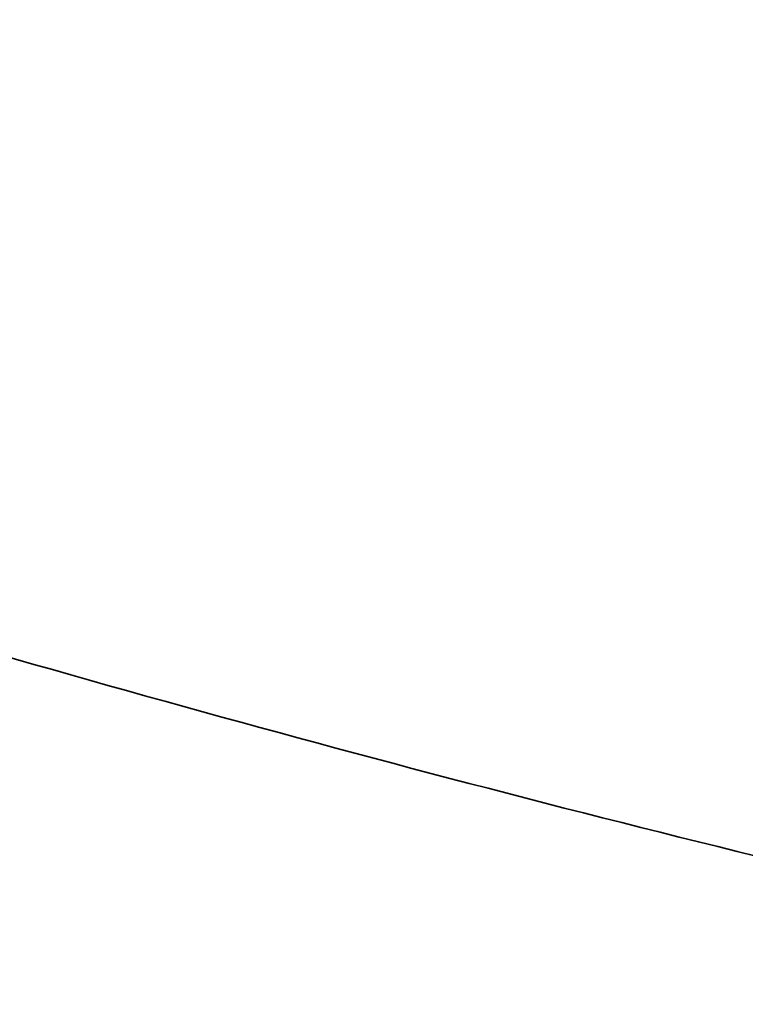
# Model space of a CAD drawing. Header units: millimetres. Extents: x 0 to 2100, y 0 to 1485.
# Tile 229 of 247: x 1764.942 to 1765.331, y 874.698 to 875.227. Entities that reach past the tile are written whole.
import ezdxf

# ---------------------------------------------------------------- set-up
doc = ezdxf.new("R2010")
doc.units = ezdxf.units.MM
doc.header["$LTSCALE"] = 5
doc.layers.add('Sichtbar schmal (ISO)', color=7, linetype='Continuous', lineweight=35)

msp = doc.modelspace()

# ---------------------------------------------------------------- linework, layer by layer
at = {"layer": 'Sichtbar schmal (ISO)'}
msp.add_open_spline([(1762.40996, 875.95215), (1762.48921, 875.90746), (1762.57239, 875.86169), (1762.65598, 875.81691), (1762.68247, 875.80272), (1762.709, 875.78862), (1762.73546, 875.77468), (1762.82194, 875.72912), (1762.90764, 875.68527), (1762.99318, 875.64276), (1763.01639, 875.63123), (1763.03959, 875.61979), (1763.06279, 875.60844), (1763.15161, 875.56501), (1763.24043, 875.5229), (1763.32901, 875.48221), (1763.34883, 875.47311), (1763.36864, 875.46407), (1763.38844, 875.45511), (1763.48012, 875.4136), (1763.57147, 875.37364), (1763.66276, 875.33508), (1763.67926, 875.32811), (1763.69575, 875.32119), (1763.71224, 875.31431), (1763.80675, 875.27489), (1763.90124, 875.23694), (1763.99602, 875.20033), (1764.00931, 875.1952), (1764.0226, 875.1901), (1764.0359, 875.18502), (1764.13404, 875.14753), (1764.23255, 875.11147), (1764.33138, 875.07684), (1764.34149, 875.0733), (1764.35161, 875.06978), (1764.36172, 875.06627), (1764.46392, 875.0308), (1764.56647, 874.99688), (1764.66941, 874.96451), (1764.67628, 874.96235), (1764.68315, 874.96019), (1764.69002, 874.95805), (1764.7963, 874.92486), (1764.90299, 874.89333), (1765.00867, 874.86379), (1765.01223, 874.86279), (1765.01579, 874.8618), (1765.01935, 874.86081), (1765.12851, 874.83041), (1765.23653, 874.80216), (1765.34735, 874.77507), (1765.45817, 874.74799), (1765.5718, 874.72207), (1765.6862, 874.69802)], degree=3, knots=[0, 0, 0, 0, 0.075935, 0.075935, 0.075935, 0.1, 0.1, 0.1, 0.178658, 0.178658, 0.178658, 0.2, 0.2, 0.2, 0.281713, 0.281713, 0.281713, 0.3, 0.3, 0.3, 0.384695, 0.384695, 0.384695, 0.4, 0.4, 0.4, 0.487705, 0.487705, 0.487705, 0.5, 0.5, 0.5, 0.590721, 0.590721, 0.590721, 0.6, 0.6, 0.6, 0.693743, 0.693743, 0.693743, 0.7, 0.7, 0.7, 0.796738, 0.796738, 0.796738, 0.8, 0.8, 0.8, 0.9, 0.9, 0.9, 1, 1, 1, 1], dxfattribs=at)

doc.saveas('drawing.dxf')
